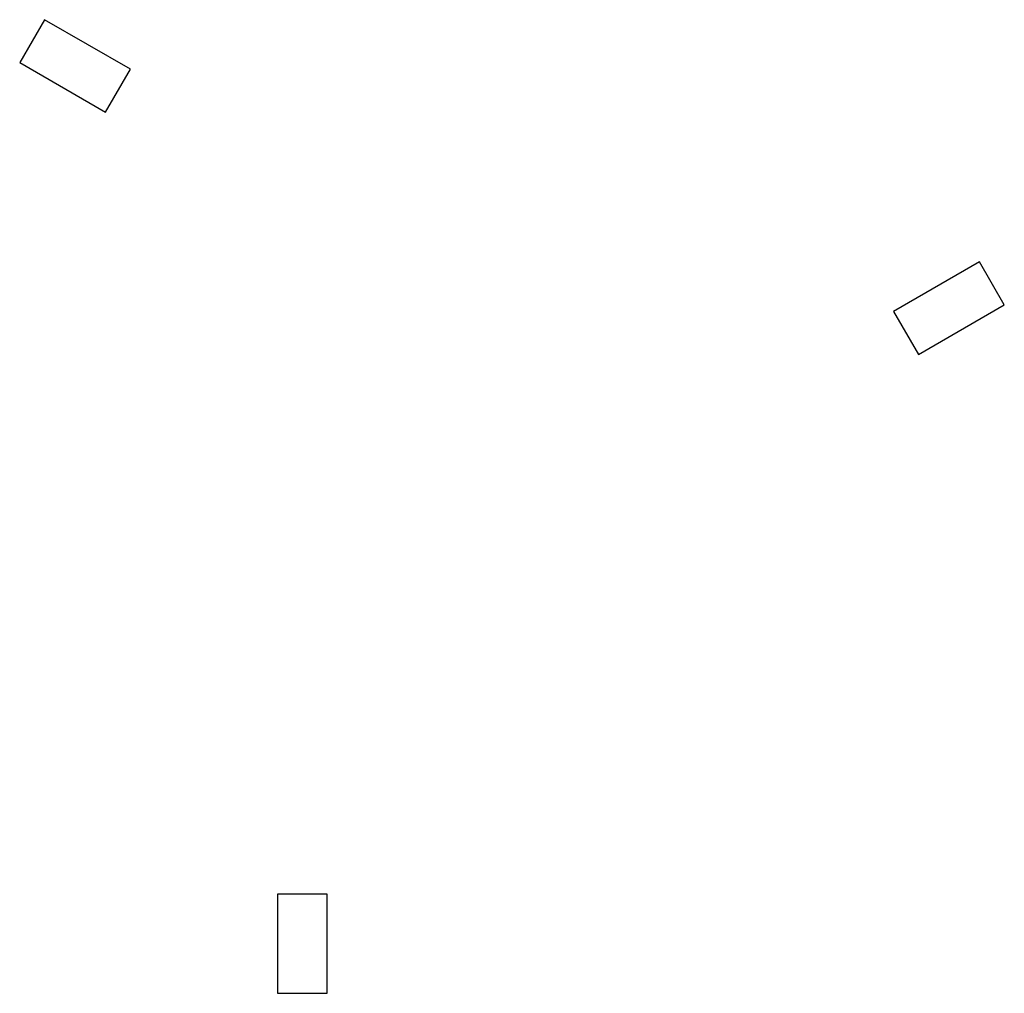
# Model space of a CAD drawing. Header units: millimetres. Extents: x -877 to -580, y 484 to 778.
import ezdxf

# ---------------------------------------------------------------- set-up
doc = ezdxf.new("R2010")
doc.units = ezdxf.units.MM
doc.layers.add('Arte Marfa', color=7, linetype='Continuous', true_color=0x000000)

msp = doc.modelspace()

# ---------------------------------------------------------------- linework, layer by layer
at = {"layer": 'Arte Marfa'}
for points in [[(-869.62, 778.46), (-877.12, 765.47), (-851.14, 750.47), (-843.64, 763.46)], [(-579.53, 692.29), (-587.03, 705.28), (-613.01, 690.28), (-605.51, 677.29)], [(-799.2, 484.15), (-784.2, 484.15), (-784.2, 514.15), (-799.2, 514.15)]]:
    msp.add_lwpolyline(points, close=True, dxfattribs=at)
at = {"layer": 'Arte Marfa', "extrusion": (-0.498782, 0.863916, 0.069756)}
msp.add_lwpolyline([(322.42, -462.96), (307.42, -462.96), (307.42, -432.96), (322.42, -432.96)], close=True, dxfattribs=at)

doc.saveas('drawing.dxf')
